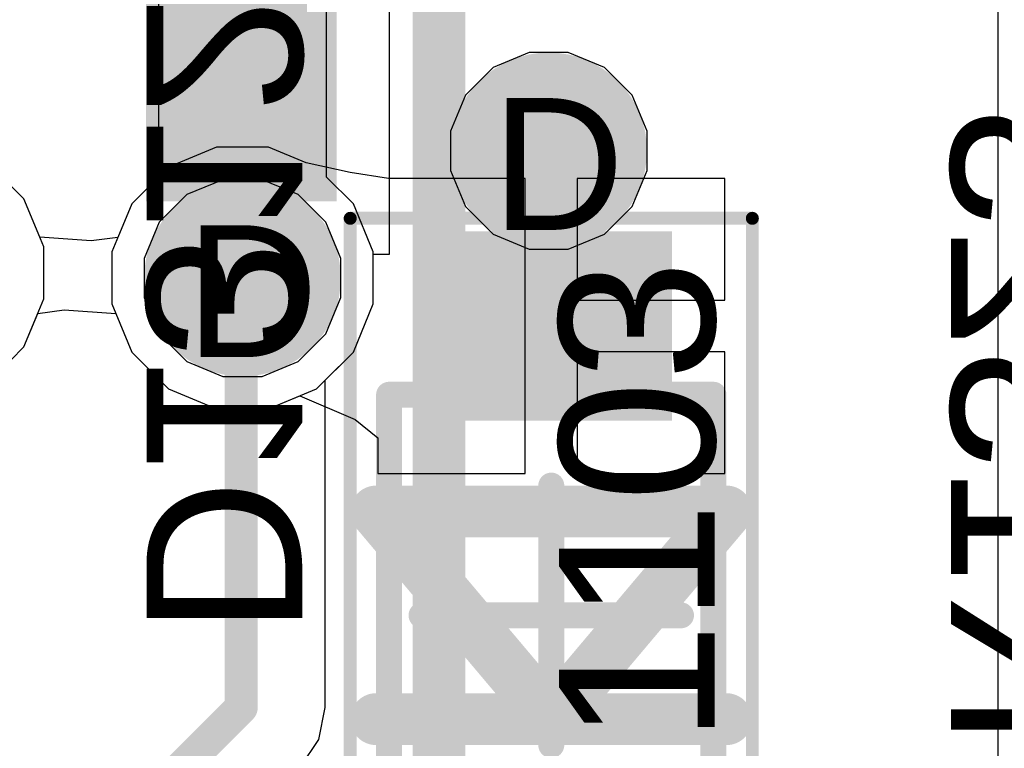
# Model space of a CAD drawing. Header units: inches. Extents: x -6 to 11.2, y -2.2 to 8.3.
# Tile 239 of 256: x 3.972 to 4.121, y 0.392 to 0.502. Entities that reach past the tile are written whole.
import ezdxf

# ---------------------------------------------------------------- set-up
doc = ezdxf.new("R2010")
doc.units = ezdxf.units.IN
doc.header["$MEASUREMENT"] = 0
for name, color, linetype in [('Board Layer Stack Bottom Overlay', 54, 'Continuous'), ('Board Layer Stack Bottom Solder', 6, 'Continuous'), ('Bottom Comp Body -Top13)-Comp Body -Bot14)', 56, 'Continuous'), ('Bottom Courtyard -Top15)-Courtyard -Bot16)', 56, 'Continuous'), ('Bottom Paste', 16, 'Continuous'), ('Drill Drawing', 1, 'Continuous'), ('Layer  6- Inner', 156, 'Continuous'), ('Layer 1- Top', 1, 'Continuous'), ('Layer 2- GND', 16, 'Continuous'), ('Layer 3- Inner', 16, 'Continuous'), ('Layer 4- Inner', 76, 'Continuous'), ('Layer 5- Inner', 90, 'Continuous'), ('Layer 7- PWR', 76, 'Continuous'), ('Layer 8- Bottom', 5, 'Continuous'), ('Top Overlay', 2, 'Continuous'), ('Top Paste', 8, 'Continuous'), ('Top Solder', 216, 'Continuous'), ('Via Holes', 16, 'Continuous')]:
    doc.layers.add(name, color=color, linetype=linetype)
doc.styles.add('Arial', font='txt', dxfattribs={"height": 0.2})

# ---------------------------------------------------------------- blocks, each defined once
blk = doc.blocks.new('SOIC_8___M_______27')
at = {"layer": 'Layer 1- Top'}
blk.add_hatch(color=7, dxfattribs=at).paths.add_polyline_path([(0.0625, 0.0695), (0.0625, 0.1545), (0.0875, 0.1545), (0.0875, 0.0695)])
at = {"layer": 'Top Paste'}
blk.add_hatch(color=8, dxfattribs=at).paths.add_polyline_path([(0.0625, 0.0695), (0.0625, 0.1545), (0.0875, 0.1545), (0.0875, 0.0695)])
at = {"layer": 'Top Solder'}
blk.add_hatch(color=216, dxfattribs=at).paths.add_polyline_path([(0.06053, 0.06753), (0.06053, 0.15647), (0.08947, 0.15647), (0.08947, 0.06753)])
at = {"layer": 'Top Overlay'}
blk.add_lwpolyline([(0.105, -0.1, 0.008, 0.008, 0), (0.105, 0.1, 0.008, 0.008, 0)], format="xyseb", dxfattribs=at)
blk = doc.blocks.new('MM3Z27VT1G_B_331')
at = {"layer": 'Board Layer Stack Bottom Solder'}
for points in [[(-0.05827, 0.01831), (-0.02953, 0.01831), (-0.02953, -0.01831), (-0.05827, -0.01831)], [(0.02953, 0.01831), (0.05827, 0.01831), (0.05827, -0.01831), (0.02953, -0.01831)]]:
    blk.add_hatch(color=6, dxfattribs=at).paths.add_polyline_path(points)
at = {"layer": 'Bottom Paste'}
for points in [[(-0.0563, 0.01634), (-0.0315, 0.01634), (-0.0315, -0.01634), (-0.0563, -0.01634)], [(0.0315, 0.01634), (0.0563, 0.01634), (0.0563, -0.01634), (0.0315, -0.01634)]]:
    blk.add_hatch(color=16, dxfattribs=at).paths.add_polyline_path(points)
at = {"layer": 'Layer 8- Bottom'}
for points in [[(-0.0563, 0.01634), (-0.0315, 0.01634), (-0.0315, -0.01634), (-0.0563, -0.01634)], [(0.0315, 0.01634), (0.0563, 0.01634), (0.0563, -0.01634), (0.0315, -0.01634)]]:
    blk.add_hatch(color=7, dxfattribs=at).paths.add_polyline_path(points)
at = {"layer": 'Board Layer Stack Bottom Overlay'}
for points in [[(-0.01575, 0.02657, 0.00787, 0.00787, 0), (-0.01575, -0.02657, 0.00787, 0.00787, 0)], [(0.01575, 0.02657, 0.00787, 0.00787, 0), (-0.01575, 0, 0.00787, 0.00787, 0)], [(0.01575, 0.02657, 0.00787, 0.00787, 0), (0.01575, -0.02657, 0.00787, 0.00787, 0)], [(-0.01575, 0, 0.00787, 0.00787, 0), (0.01575, -0.02657, 0.00787, 0.00787, 0)], [(-0.06, -0.03, 0.005, 0.005, 0), (-0.03, -0.03, 0.005, 0.005, 0)]]:
    blk.add_lwpolyline(points, format="xyseb", dxfattribs=at)
for points in [[(-0.01772, 0.02657, 0.00394, 0.00394, 1), (-0.01378, 0.02657, 0.00394, 0.00394, 1)], [(0.01378, 0.02657, 0.00394, 0.00394, 1), (0.01772, 0.02657, 0.00394, 0.00394, 1)], [(0.01378, 0.02657, 0.00394, 0.00394, 1), (0.01772, 0.02657, 0.00394, 0.00394, 1)], [(-0.01772, 0, 0.00394, 0.00394, 1), (-0.01378, 0, 0.00394, 0.00394, 1)], [(-0.01772, 0, 0.00394, 0.00394, 1), (-0.01378, 0, 0.00394, 0.00394, 1)], [(-0.01772, -0.02657, 0.00394, 0.00394, 1), (-0.01378, -0.02657, 0.00394, 0.00394, 1)], [(0.01378, -0.02657, 0.00394, 0.00394, 1), (0.01772, -0.02657, 0.00394, 0.00394, 1)], [(0.01378, -0.02657, 0.00394, 0.00394, 1), (0.01772, -0.02657, 0.00394, 0.00394, 1)], [(-0.06125, -0.03, 0.0025, 0.0025, 1), (-0.05875, -0.03, 0.0025, 0.0025, 1)], [(-0.03125, -0.03, 0.0025, 0.0025, 1), (-0.02875, -0.03, 0.0025, 0.0025, 1)]]:
    blk.add_lwpolyline(points, format="xyseb", close=True, dxfattribs=at)
at = {"layer": 'Bottom Comp Body -Top13)-Comp Body -Bot14)'}
for points in [[(-0.03346, 0.02461, 0.00394, 0.00394, 0), (-0.03346, -0.02461, 0.00394, 0.00394, 0)], [(-0.03346, 0.02461, 0.00394, 0.00394, 0), (0.03346, 0.02461, 0.00394, 0.00394, 0)], [(0.03346, 0.02461, 0.00394, 0.00394, 0), (0.03346, -0.02461, 0.00394, 0.00394, 0)], [(-0.03346, -0.02461, 0.00394, 0.00394, 0), (0.03346, -0.02461, 0.00394, 0.00394, 0)]]:
    blk.add_lwpolyline(points, format="xyseb", dxfattribs=at)
for points in [[(-0.03445, 0.02461, 0.00197, 0.00197, 1), (-0.03248, 0.02461, 0.00197, 0.00197, 1)], [(-0.03445, 0.02461, 0.00197, 0.00197, 1), (-0.03248, 0.02461, 0.00197, 0.00197, 1)], [(0.03248, 0.02461, 0.00197, 0.00197, 1), (0.03445, 0.02461, 0.00197, 0.00197, 1)], [(0.03248, 0.02461, 0.00197, 0.00197, 1), (0.03445, 0.02461, 0.00197, 0.00197, 1)], [(-0.03445, -0.02461, 0.00197, 0.00197, 1), (-0.03248, -0.02461, 0.00197, 0.00197, 1)], [(-0.03445, -0.02461, 0.00197, 0.00197, 1), (-0.03248, -0.02461, 0.00197, 0.00197, 1)], [(0.03248, -0.02461, 0.00197, 0.00197, 1), (0.03445, -0.02461, 0.00197, 0.00197, 1)], [(0.03248, -0.02461, 0.00197, 0.00197, 1), (0.03445, -0.02461, 0.00197, 0.00197, 1)]]:
    blk.add_lwpolyline(points, format="xyseb", close=True, dxfattribs=at)
at = {"layer": 'Bottom Courtyard -Top15)-Courtyard -Bot16)'}
for points in [[(-0.06024, 0.03051, 0.00197, 0.00197, 0), (-0.06024, -0.03051, 0.00197, 0.00197, 0)], [(-0.06024, 0.03051, 0.00197, 0.00197, 0), (0.06024, 0.03051, 0.00197, 0.00197, 0)], [(0.06024, 0.03051, 0.00197, 0.00197, 0), (0.06024, -0.03051, 0.00197, 0.00197, 0)], [(0, 0.01969, 0.00394, 0.00394, 0), (0, -0.01969, 0.00394, 0.00394, 0)], [(-0.01969, 0, 0.00394, 0.00394, 0), (0.01969, 0, 0.00394, 0.00394, 0)], [(-0.06024, -0.03051, 0.00197, 0.00197, 0), (0.06024, -0.03051, 0.00197, 0.00197, 0)]]:
    blk.add_lwpolyline(points, format="xyseb", dxfattribs=at)
for points in [[(-0.06073, 0.03051, 0.000984, 0.000984, 1), (-0.05974, 0.03051, 0.000984, 0.000984, 1)], [(-0.06073, 0.03051, 0.000984, 0.000984, 1), (-0.05974, 0.03051, 0.000984, 0.000984, 1)], [(0.05974, 0.03051, 0.000984, 0.000984, 1), (0.06073, 0.03051, 0.000984, 0.000984, 1)], [(0.05974, 0.03051, 0.000984, 0.000984, 1), (0.06073, 0.03051, 0.000984, 0.000984, 1)], [(-0.00098, 0.01969, 0.00197, 0.00197, 1), (0.00098, 0.01969, 0.00197, 0.00197, 1)], [(-0.02067, 0, 0.00197, 0.00197, 1), (-0.0187, 0, 0.00197, 0.00197, 1)], [(0.0187, 0, 0.00197, 0.00197, 1), (0.02067, 0, 0.00197, 0.00197, 1)], [(-0.00098, -0.01969, 0.00197, 0.00197, 1), (0.00098, -0.01969, 0.00197, 0.00197, 1)], [(-0.06073, -0.03051, 0.000984, 0.000984, 1), (-0.05974, -0.03051, 0.000984, 0.000984, 1)], [(-0.06073, -0.03051, 0.000984, 0.000984, 1), (-0.05974, -0.03051, 0.000984, 0.000984, 1)], [(0.05974, -0.03051, 0.000984, 0.000984, 1), (0.06073, -0.03051, 0.000984, 0.000984, 1)], [(0.05974, -0.03051, 0.000984, 0.000984, 1), (0.06073, -0.03051, 0.000984, 0.000984, 1)]]:
    blk.add_lwpolyline(points, format="xyseb", close=True, dxfattribs=at)

msp = doc.modelspace()

# ---------------------------------------------------------------- hatches: boundary and pattern name
at = {"layer": 'Layer 1- Top'}
h = msp.add_hatch(color=7, dxfattribs=at)
edge = h.paths.add_edge_path()
edge.add_arc((4.05197, 0.48228), 0.00984, 0, 360)
h = msp.add_hatch(color=7, dxfattribs=at)
edge = h.paths.add_edge_path()
edge.add_arc((4.00551, 0.46299), 0.00984, 0, 360)
at = {"layer": 'Layer 2- GND'}
h = msp.add_hatch(color=7, dxfattribs=at)
edge = h.paths.add_edge_path()
edge.add_arc((4.00551, 0.46299), 0.01492, 0, 360)
at = {"layer": 'Layer 3- Inner'}
h = msp.add_hatch(color=7, dxfattribs=at)
edge = h.paths.add_edge_path()
edge.add_arc((4.05197, 0.48228), 0.00984, 0, 360)
at = {"layer": 'Layer 5- Inner'}
h = msp.add_hatch(color=7, dxfattribs=at)
edge = h.paths.add_edge_path()
edge.add_arc((4.05197, 0.48228), 0.00984, 0, 360)
h = msp.add_hatch(color=7, dxfattribs=at)
edge = h.paths.add_edge_path()
edge.add_arc((4.00551, 0.46299), 0.00984, 0, 360)
at = {"layer": 'Layer 7- PWR'}
h = msp.add_hatch(color=7, dxfattribs=at)
edge = h.paths.add_edge_path()
edge.add_arc((4.05197, 0.48228), 0.01492, 0, 360)
h = msp.add_hatch(color=7, dxfattribs=at)
edge = h.paths.add_edge_path()
edge.add_arc((4.00551, 0.46299), 0.01492, 0, 360)
at = {"layer": 'Layer 8- Bottom'}
h = msp.add_hatch(color=7, dxfattribs=at)
edge = h.paths.add_edge_path()
edge.add_arc((4.05197, 0.48228), 0.00984, 0, 360)
h = msp.add_hatch(color=7, dxfattribs=at)
edge = h.paths.add_edge_path()
edge.add_arc((4.00551, 0.46299), 0.00984, 0, 360)
at = {"layer": 'Via Holes'}
h = msp.add_hatch(color=7, dxfattribs=at)
edge = h.paths.add_edge_path()
edge.add_arc((4.05197, 0.48228), 0.00492, 0, 360)
h = msp.add_hatch(color=7, dxfattribs=at)
edge = h.paths.add_edge_path()
edge.add_arc((4.00551, 0.46299), 0.00492, 0, 360)

# ---------------------------------------------------------------- linework, layer by layer
at = {"layer": 'Layer  6- Inner'}
for p, q in [((4.049, 0.4972), (4.04352, 0.49493)), ((4.05494, 0.4972), (4.049, 0.4972)), ((4.06042, 0.49493), (4.05494, 0.4972)), ((4.04352, 0.49493), (4.03932, 0.49074)), ((4.06462, 0.49074), (4.06042, 0.49493)), ((4.03932, 0.49074), (4.03705, 0.48525)), ((4.06689, 0.48525), (4.06462, 0.49074)), ((4.03705, 0.48525), (4.03705, 0.47932)), ((4.06689, 0.47932), (4.06689, 0.48525)), ((4.03705, 0.47932), (4.03932, 0.47383)), ((4.06462, 0.47383), (4.06689, 0.47932)), ((4.00254, 0.47791), (3.99706, 0.47564)), ((4.00848, 0.47791), (4.00254, 0.47791)), ((4.01396, 0.47564), (4.00848, 0.47791)), ((3.99706, 0.47564), (3.99286, 0.47144)), ((4.01816, 0.47144), (4.01396, 0.47564)), ((4.03932, 0.47383), (4.04352, 0.46963)), ((4.06042, 0.46963), (4.06462, 0.47383)), ((3.99286, 0.47144), (3.99059, 0.46596)), ((4.02043, 0.46596), (4.01816, 0.47144)), ((4.04352, 0.46963), (4.049, 0.46736)), ((4.05494, 0.46736), (4.06042, 0.46963)), ((4.049, 0.46736), (4.05494, 0.46736)), ((3.99059, 0.46596), (3.99059, 0.46002)), ((4.02043, 0.46002), (4.02043, 0.46596)), ((3.99059, 0.46002), (3.99286, 0.45454)), ((4.01816, 0.45454), (4.02043, 0.46002)), ((3.99286, 0.45454), (3.99706, 0.45034)), ((4.01396, 0.45034), (4.01816, 0.45454)), ((3.99706, 0.45034), (4.00254, 0.44807)), ((4.00848, 0.44807), (4.01396, 0.45034)), ((4.00254, 0.44807), (4.00848, 0.44807))]:
    msp.add_line(p, q, dxfattribs=at)
at = {"layer": 'Layer 1- Top'}
for p, q in [((4.02782, 0.46659), (4.02782, 0.56411)), ((4.02535, 0.45905), (4.02535, 0.46659)), ((4.02535, 0.46659), (4.02782, 0.46659)), ((4.02233, 0.45175), (4.02535, 0.45905)), ((4.01806, 0.44748), (4.02233, 0.45175)), ((4.01806, 0.39783), (4.01806, 0.44748)), ((4.01709, 0.39296), (4.01806, 0.39783)), ((4.01433, 0.38882), (4.01709, 0.39296))]:
    msp.add_line(p, q, dxfattribs=at)
for points in [[(4.00532, 0.39783, 0.005, 0.005, 0), (4.00532, 0.51909, 0.005, 0.005, 0)], [(3.95847, 0.35099, 0.005, 0.005, 0), (4.00532, 0.39783, 0.005, 0.005, 0)]]:
    msp.add_lwpolyline(points, format="xyseb", dxfattribs=at)
msp.add_lwpolyline([(4.00406, 0.39783, 0.0025, 0.0025, 1), (4.00657, 0.39783, 0.0025, 0.0025, 1)], format="xyseb", close=True, dxfattribs=at)
msp.add_lwpolyline([(4.00406, 0.39783, 0.0025, 0.0025, 1), (4.00657, 0.39783, 0.0025, 0.0025, 1)], format="xyseb", close=True, dxfattribs=at)
at = {"layer": 'Layer 3- Inner'}
for p, q in [((4.00254, 0.47791), (3.99706, 0.47564)), ((4.00848, 0.47791), (4.00254, 0.47791)), ((4.01396, 0.47564), (4.00848, 0.47791)), ((3.99706, 0.47564), (3.99286, 0.47144)), ((4.01816, 0.47144), (4.01396, 0.47564)), ((3.99286, 0.47144), (3.99059, 0.46596)), ((4.02043, 0.46596), (4.01816, 0.47144)), ((3.99059, 0.46596), (3.99059, 0.46002)), ((4.02043, 0.46002), (4.02043, 0.46596)), ((3.99059, 0.46002), (3.99286, 0.45454)), ((4.01816, 0.45454), (4.02043, 0.46002)), ((3.99286, 0.45454), (3.99706, 0.45034)), ((4.01396, 0.45034), (4.01816, 0.45454)), ((3.99706, 0.45034), (4.00254, 0.44807)), ((4.00848, 0.44807), (4.01396, 0.45034)), ((4.00254, 0.44807), (4.00848, 0.44807))]:
    msp.add_line(p, q, dxfattribs=at)
at = {"layer": 'Layer 4- Inner'}
for p, q in [((4.049, 0.4972), (4.04352, 0.49493)), ((4.05494, 0.4972), (4.049, 0.4972)), ((4.06042, 0.49493), (4.05494, 0.4972)), ((4.04352, 0.49493), (4.03932, 0.49074)), ((4.06462, 0.49074), (4.06042, 0.49493)), ((4.03932, 0.49074), (4.03705, 0.48525)), ((4.06689, 0.48525), (4.06462, 0.49074)), ((4.03705, 0.48525), (4.03705, 0.47932)), ((4.06689, 0.47932), (4.06689, 0.48525)), ((4.03705, 0.47932), (4.03932, 0.47383)), ((4.06462, 0.47383), (4.06689, 0.47932)), ((4.00254, 0.47791), (3.99706, 0.47564)), ((4.00848, 0.47791), (4.00254, 0.47791)), ((4.01396, 0.47564), (4.00848, 0.47791)), ((3.99706, 0.47564), (3.99286, 0.47144)), ((4.01816, 0.47144), (4.01396, 0.47564)), ((4.03932, 0.47383), (4.04352, 0.46963)), ((4.06042, 0.46963), (4.06462, 0.47383)), ((3.99286, 0.47144), (3.99059, 0.46596)), ((4.02043, 0.46596), (4.01816, 0.47144)), ((4.04352, 0.46963), (4.049, 0.46736)), ((4.05494, 0.46736), (4.06042, 0.46963)), ((4.049, 0.46736), (4.05494, 0.46736)), ((3.99059, 0.46596), (3.99059, 0.46002)), ((4.02043, 0.46002), (4.02043, 0.46596)), ((3.99059, 0.46002), (3.99286, 0.45454)), ((4.01816, 0.45454), (4.02043, 0.46002)), ((3.99286, 0.45454), (3.99706, 0.45034)), ((4.01396, 0.45034), (4.01816, 0.45454)), ((3.99706, 0.45034), (4.00254, 0.44807)), ((4.00848, 0.44807), (4.01396, 0.45034)), ((4.00254, 0.44807), (4.00848, 0.44807))]:
    msp.add_line(p, q, dxfattribs=at)
at = {"layer": 'Layer 5- Inner'}
for p, q in [((4.12014, 0.81085), (4.12014, 0.38822)), ((4.01826, 0.47831), (4.01826, 0.77385)), ((3.99277, 0.61913), (3.99277, 0.47831)), ((3.97233, 0.47502), (3.96826, 0.4791)), ((3.99277, 0.47831), (3.98869, 0.47423)), ((4.02233, 0.47423), (4.01826, 0.47831)), ((3.97535, 0.46773), (3.97233, 0.47502)), ((3.98869, 0.47423), (3.98567, 0.46694)), ((4.02535, 0.46694), (4.02233, 0.47423)), ((3.97535, 0.45983), (3.97535, 0.46773)), ((3.98567, 0.46694), (3.98567, 0.45905)), ((4.02535, 0.45905), (4.02535, 0.46694)), ((3.97233, 0.45254), (3.97535, 0.45983)), ((3.98567, 0.45905), (3.98869, 0.45175)), ((4.02233, 0.45175), (4.02535, 0.45905)), ((3.96675, 0.44696), (3.97233, 0.45254)), ((3.98869, 0.45175), (3.99427, 0.44617)), ((4.01675, 0.44617), (4.02233, 0.45175)), ((3.99427, 0.44617), (4.00156, 0.44315)), ((4.00946, 0.44315), (4.01675, 0.44617)), ((4.00156, 0.44315), (4.00946, 0.44315))]:
    msp.add_line(p, q, dxfattribs=at)
msp.add_lwpolyline([(4.00551, 0.46299, 0.005, 0.005, 0), (4.00551, 0.77913, 0.005, 0.005, 0)], format="xyseb", dxfattribs=at)
msp.add_lwpolyline([(4.00426, 0.46299, 0.0025, 0.0025, 1), (4.00676, 0.46299, 0.0025, 0.0025, 1)], format="xyseb", close=True, dxfattribs=at)
at = {"layer": 'Layer 8- Bottom'}
for p, q in [((4.00156, 0.48283), (3.99427, 0.47981)), ((4.00946, 0.48283), (4.00156, 0.48283)), ((4.01519, 0.48046), (4.00946, 0.48283)), ((3.97233, 0.47502), (3.96675, 0.4806)), ((3.99427, 0.47981), (3.98869, 0.47423)), ((4.02182, 0.47902), (4.01519, 0.48046)), ((4.02766, 0.47811), (4.02182, 0.47902)), ((4.04842, 0.47811), (4.02766, 0.47811)), ((4.04842, 0.45571), (4.04842, 0.47811)), ((4.0787, 0.47811), (4.0563, 0.47811)), ((4.0563, 0.47811), (4.0563, 0.45965)), ((4.0787, 0.45965), (4.0787, 0.47811)), ((3.97476, 0.46917), (3.97233, 0.47502)), ((3.98869, 0.47423), (3.98658, 0.46914)), ((3.98256, 0.46863), (3.97476, 0.46917)), ((3.98658, 0.46914), (3.98256, 0.46863)), ((4.0563, 0.45965), (4.0787, 0.45965)), ((3.97233, 0.45254), (3.97444, 0.45763)), ((3.97444, 0.45763), (3.97846, 0.45814)), ((3.97846, 0.45814), (3.98627, 0.4576)), ((3.98627, 0.4576), (3.98869, 0.45175)), ((4.04842, 0.43331), (4.04842, 0.45571)), ((3.96675, 0.44696), (3.97233, 0.45254)), ((3.98869, 0.45175), (3.99427, 0.44617)), ((4.0787, 0.45177), (4.0563, 0.45177)), ((4.0563, 0.45177), (4.0563, 0.43331)), ((4.0787, 0.43331), (4.0787, 0.45177)), ((3.99427, 0.44617), (4.00156, 0.44315)), ((4.00946, 0.44315), (4.01421, 0.44512)), ((4.01421, 0.44512), (4.02258, 0.4415)), ((4.00156, 0.44315), (4.00946, 0.44315)), ((4.02258, 0.4415), (4.02602, 0.43874)), ((4.02602, 0.43874), (4.02602, 0.43331)), ((4.02602, 0.43331), (4.04842, 0.43331)), ((4.0563, 0.43331), (4.0787, 0.43331))]:
    msp.add_line(p, q, dxfattribs=at)
for points in [[(4.05197, 0.46083, 0.01, 0.01, 0), (4.05197, 0.48228, 0.01, 0.01, 0)], [(4.04921, 0.45807, 0.01, 0.01, 0), (4.05197, 0.46083, 0.01, 0.01, 0)]]:
    msp.add_lwpolyline(points, format="xyseb", dxfattribs=at)
for points in [[(4.04947, 0.48228, 0.005, 0.005, 1), (4.05447, 0.48228, 0.005, 0.005, 1)], [(4.04947, 0.46083, 0.005, 0.005, 1), (4.05447, 0.46083, 0.005, 0.005, 1)], [(4.04947, 0.46083, 0.005, 0.005, 1), (4.05447, 0.46083, 0.005, 0.005, 1)], [(4.04671, 0.45807, 0.005, 0.005, 1), (4.05171, 0.45807, 0.005, 0.005, 1)]]:
    msp.add_lwpolyline(points, format="xyseb", close=True, dxfattribs=at)

# ---------------------------------------------------------------- block references
msp.add_blockref('SOIC_8___M_______27', (3.93031, 0.40709))
at = {"rotation": 90}
msp.add_blockref('MM3Z27VT1G_B_331', (4.05236, 0.41181), dxfattribs=at)

# ---------------------------------------------------------------- texts
at = {"layer": 'Board Layer Stack Bottom Overlay', "style": 'Arial', "text_generation_flag": 2}
for s, p in [('D1312', (3.99095, 0.40868)), ('R1323', (4.113, 0.39175))]:
    msp.add_text(s, height=0.023622, rotation=270, dxfattribs=at).set_placement(p)
at = {"layer": 'Drill Drawing', "style": 'Arial'}
for p in [(4.0433, 0.47029), (3.99685, 0.451)]:
    msp.add_text('D', height=0.02, dxfattribs=at).set_placement(p)
at = {"layer": 'Top Overlay', "style": 'Arial'}
msp.add_text('U1103', height=0.023622, rotation=90, dxfattribs=at).set_placement((4.07716, 0.36852))

doc.saveas('drawing.dxf')
